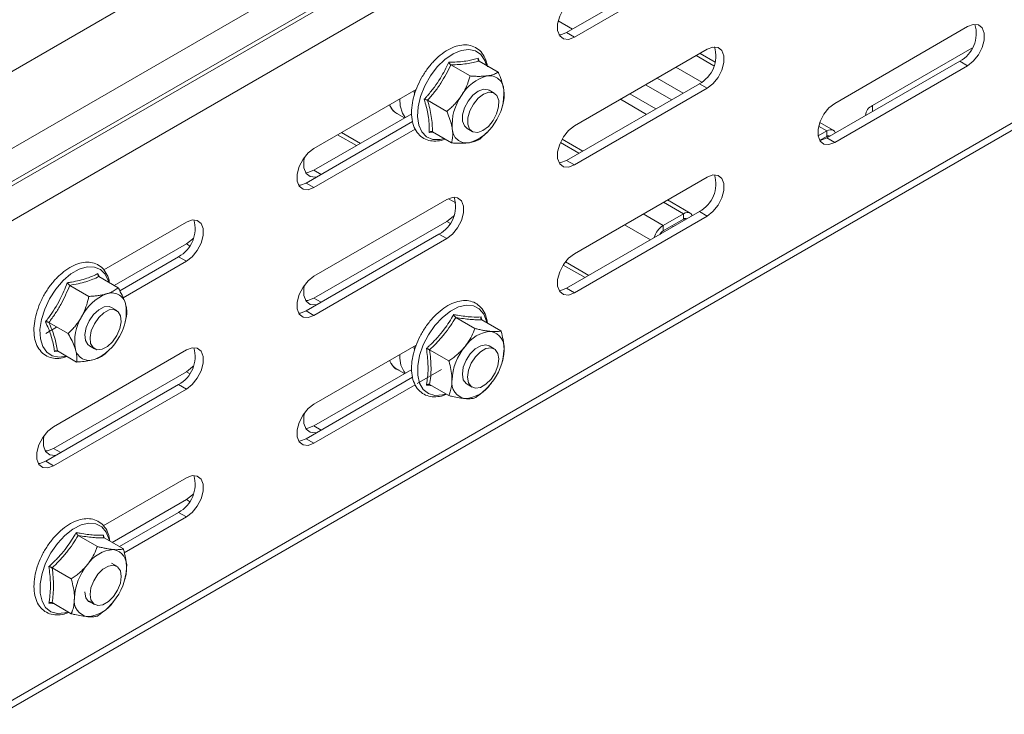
# Model space of a CAD drawing. Header units: millimetres. Extents: x 38 to 1681, y -3632 to -200.
# Tile 8 of 27: x 688 to 821, y -3153 to -3059. Entities that reach past the tile are written whole.
import ezdxf

# ---------------------------------------------------------------- set-up
doc = ezdxf.new("R2010")
doc.units = ezdxf.units.MM

msp = doc.modelspace()

# ---------------------------------------------------------------- linework, layer by layer
at = {"color": 7, "linetype": 'Continuous', "lineweight": 15}
for p, q in [((1066.31, -2846.49), (679.52, -3069.78)), ((684.27, -3077.52), (1071.06, -2854.24)), ((684.4, -3081.93), (1071.18, -2858.65)), ((684.64, -3082.37), (1071.43, -2859.08)), ((685.81, -3086.42), (1072.59, -2863.13)), ((685.81, -3151.53), (1072.59, -2928.24)), ((685.18, -3152.9), (1071.97, -2929.61)), ((780.03, -3049.98), (762, -3060.39)), ((763.06, -3061), (781.09, -3050.59)), ((816.44, -3059.58), (798.41, -3069.99)), ((761.03, -3060.7), (760.97, -3060.67)), ((763.06, -3061), (762, -3060.39)), ((781.09, -3062.64), (763.06, -3073.05)), ((803.54, -3070.3), (817.04, -3062.5)), ((750.01, -3063.85), (750.12, -3064.25)), ((782.18, -3064.38), (780.12, -3063.2)), ((746.3, -3064.77), (748.9, -3066.27)), ((750.11, -3064.25), (752.72, -3065.75)), ((815.38, -3064.27), (797.35, -3074.68)), ((798.41, -3075.29), (816.44, -3064.89)), ((816.44, -3064.89), (815.38, -3064.27)), ((741.59, -3068.09), (727.7, -3076.1)), ((752.18, -3068.61), (751.48, -3068.2)), ((780.03, -3067.33), (762, -3077.74)), ((763.06, -3078.35), (781.09, -3067.94)), ((776.27, -3069.5), (772.73, -3067.46)), ((781.09, -3067.94), (780.03, -3067.33)), ((739.42, -3070.32), (739.37, -3069.37)), ((743.13, -3069.57), (745.74, -3071.08)), ((753.28, -3070.33), (753.37, -3070.02)), ((727.7, -3079.06), (740.98, -3071.4)), ((738.97, -3071.37), (740, -3071.97)), ((741.1, -3072.45), (726.64, -3080.8)), ((727.7, -3081.41), (741.46, -3073.47)), ((748.48, -3073.4), (749.18, -3073.8)), ((798.22, -3073.64), (796.38, -3072.58)), ((730.91, -3074.25), (733.48, -3075.73)), ((743.89, -3073.92), (743.35, -3073.94)), ((743.78, -3073.85), (746.38, -3075.36)), ((751.14, -3073.98), (751.23, -3073.89)), ((764.21, -3076.46), (761.39, -3074.83)), ((796.15, -3074.41), (797.32, -3073.73)), ((796.4, -3074.99), (797.32, -3074.47)), ((797.32, -3074.47), (797.32, -3073.73)), ((798.41, -3075.29), (797.35, -3074.68)), ((763.06, -3078.35), (762, -3077.74)), ((781.09, -3079.99), (763.06, -3090.4)), ((727.7, -3081.41), (726.64, -3080.8)), ((745.95, -3082.93), (746.96, -3083.51)), ((745.73, -3083.05), (727.7, -3093.46)), ((778.77, -3084.87), (775.7, -3083.1)), ((780.03, -3084.68), (762, -3095.09)), ((763.06, -3095.7), (781.09, -3085.3)), ((775.11, -3086.55), (777.87, -3084.96)), ((777.87, -3085.69), (777.87, -3084.96)), ((781.09, -3085.3), (780.03, -3084.68)), ((710.38, -3086.11), (699.16, -3092.58)), ((727.7, -3096.42), (745.73, -3086.01)), ((775.11, -3087.28), (777.87, -3085.69)), ((775.11, -3086.55), (775.11, -3087.28)), ((776.52, -3086.71), (776.31, -3086.59)), ((744.67, -3087.74), (726.64, -3098.15)), ((745.73, -3088.35), (744.67, -3087.74)), ((700.59, -3094.71), (710.38, -3089.07)), ((727.7, -3098.76), (745.73, -3088.35)), ((709.32, -3090.8), (701.32, -3095.42)), ((710.38, -3091.41), (709.32, -3090.8)), ((701.79, -3096.37), (710.38, -3091.41)), ((761.54, -3091.93), (764.51, -3093.64)), ((698.37, -3093.09), (698.56, -3093.54)), ((698.49, -3093.5), (701.1, -3095.01)), ((694.53, -3094.69), (697.13, -3096.19)), ((763.06, -3095.7), (762, -3095.09)), ((700.92, -3098.1), (700.21, -3097.69)), ((702.25, -3098.86), (702.05, -3099.64)), ((727.7, -3098.76), (726.64, -3098.15)), ((750.4, -3098.98), (750.44, -3099.31)), ((691.71, -3099.73), (694.32, -3101.23)), ((702.02, -3099.83), (702.07, -3099.65)), ((746.95, -3099.04), (749.55, -3100.54)), ((750.48, -3099.35), (753.09, -3100.86)), ((692.75, -3100.36), (691.29, -3101.21)), ((697.21, -3102.89), (697.92, -3103.3)), ((741.59, -3102.79), (727.7, -3110.81)), ((752.18, -3103.31), (751.48, -3102.9)), ((710.38, -3103.46), (692.35, -3113.87)), ((692.9, -3103.6), (692.46, -3103.68)), ((692.87, -3103.58), (695.47, -3105.09)), ((699.8, -3103.55), (699.44, -3103.9)), ((699.8, -3103.55), (699.96, -3103.39)), ((739.37, -3104.28), (739.37, -3104.07)), ((743.41, -3103.44), (746.02, -3104.94)), ((753.28, -3105.04), (753.32, -3104.9)), ((692.35, -3116.83), (710.38, -3106.42)), ((727.7, -3113.77), (740.98, -3106.1)), ((738.97, -3106.07), (740, -3106.67)), ((741.73, -3108.02), (745.03, -3106.11)), ((709.32, -3108.15), (691.29, -3118.56)), ((710.38, -3108.76), (709.32, -3108.15)), ((741.1, -3107.16), (726.64, -3115.5)), ((727.7, -3116.12), (741.45, -3108.18)), ((743.73, -3108.34), (742.97, -3108.22)), ((743.41, -3108.15), (746.02, -3109.65)), ((748.48, -3108.1), (749.18, -3108.51)), ((692.35, -3119.17), (710.38, -3108.76)), ((727.7, -3116.12), (726.64, -3115.5)), ((692.35, -3119.17), (691.29, -3118.56)), ((710.38, -3120.81), (699.09, -3127.32)), ((700.31, -3129.58), (710.38, -3123.77)), ((709.32, -3125.5), (701.28, -3130.14)), ((710.38, -3126.12), (709.32, -3125.5)), ((701.95, -3130.98), (710.38, -3126.12)), ((695.68, -3128.63), (698.29, -3130.14)), ((699.13, -3128.57), (699.17, -3128.91)), ((699.22, -3128.95), (701.82, -3130.45)), ((700.92, -3132.8), (700.21, -3132.4)), ((692.15, -3133.03), (694.75, -3134.54)), ((702.02, -3134.63), (702.06, -3134.49)), ((692.15, -3137.75), (694.75, -3139.25)), ((697.17, -3137.57), (697.92, -3138)), ((692.47, -3137.93), (691.7, -3137.82))]:
    msp.add_line(p, q, dxfattribs=at)
at = {"color": 8, "linetype": 'Continuous', "lineweight": 15}
for p, q in [((762.8, -3059.93), (760.87, -3058.81)), ((782, -3064.89), (779.59, -3063.5)), ((780.35, -3067.12), (776.84, -3065.09)), ((777.83, -3068.6), (774.29, -3066.56)), ((741.34, -3068.86), (741.32, -3068.24)), ((772.85, -3071.48), (769.31, -3069.44)), ((774.12, -3070.74), (770.58, -3068.7)), ((803.54, -3071.11), (803.54, -3070.3)), ((797.32, -3073.73), (796.22, -3073.1)), ((734.01, -3075.43), (731.44, -3073.95)), ((797.52, -3074.58), (797.32, -3074.47)), ((763.68, -3076.77), (761.16, -3075.31)), ((727.7, -3079.06), (728.67, -3079.63)), ((746.77, -3082.79), (746.67, -3082.74)), ((777.87, -3084.96), (775.18, -3083.4)), ((775.11, -3086.55), (772.42, -3084.99)), ((745.73, -3086.01), (746.16, -3086.25)), ((773.41, -3088.5), (769.87, -3086.46)), ((778.08, -3085.81), (777.87, -3085.69)), ((710.38, -3089.07), (710.8, -3089.31)), ((765.04, -3093.34), (761.84, -3091.5)), ((727.7, -3096.42), (728.67, -3096.98)), ((710.38, -3106.42), (710.8, -3106.66)), ((727.7, -3113.77), (728.67, -3114.33)), ((692.35, -3116.83), (693.32, -3117.39)), ((710.38, -3123.77), (710.8, -3124.01))]:
    msp.add_line(p, q, dxfattribs=at)
at = {"color": 7, "linetype": 'Continuous', "lineweight": 15, "flags": 128}
for points in [[(763.06, -3055.69), (762.27, -3056.31), (761.58, -3057.17), (761.07, -3058.17), (760.79, -3059.19), (760.79, -3060.12), (761.07, -3060.82), (761.58, -3061.23), (762.27, -3061.3), (763.06, -3061)], [(816.44, -3064.89), (817.23, -3064.27), (817.92, -3063.41), (818.43, -3062.41), (818.71, -3061.39), (818.71, -3060.46), (818.43, -3059.76), (817.92, -3059.35), (817.23, -3059.28), (816.44, -3059.58)], [(762, -3060.39), (761.21, -3060.68), (760.99, -3060.7)], [(781.09, -3067.94), (781.87, -3067.33), (782.57, -3066.47), (783.08, -3065.47), (783.35, -3064.44), (783.35, -3063.52), (783.08, -3062.81), (782.57, -3062.4), (781.87, -3062.34), (781.09, -3062.64)], [(751.48, -3068.2), (751.36, -3068.14), (750.73, -3068.07), (750.01, -3068.33), (749.28, -3068.89), (748.64, -3069.67), (748.15, -3070.59), (747.89, -3071.54), (747.88, -3072.4), (748.12, -3073.06), (748.48, -3073.4)], [(748.59, -3072.8), (748.6, -3071.95), (748.86, -3071), (749.34, -3070.08), (749.99, -3069.29), (750.72, -3068.74), (751.44, -3068.48), (752.07, -3068.55), (752.54, -3068.94), (752.78, -3069.61), (752.77, -3070.47), (752.5, -3071.41), (752.02, -3072.33), (751.38, -3073.12), (750.65, -3073.67), (749.93, -3073.93), (749.29, -3073.86), (748.83, -3073.47), (748.59, -3072.8)], [(740.1, -3071.91), (739.72, -3071.33), (739.42, -3070.32)], [(798.41, -3069.99), (797.63, -3070.6), (796.94, -3071.46), (796.42, -3072.46), (796.15, -3073.49), (796.15, -3074.41), (796.42, -3075.12), (796.94, -3075.53), (797.63, -3075.59), (798.41, -3075.29)], [(763.06, -3073.05), (762.27, -3073.66), (761.58, -3074.52), (761.07, -3075.52), (760.79, -3076.55), (760.79, -3077.47), (761.07, -3078.18), (761.58, -3078.59), (762.27, -3078.65), (763.06, -3078.35)], [(797.32, -3073.73), (797.56, -3073.62), (797.8, -3073.56), (798.02, -3073.57), (798.22, -3073.64), (798.37, -3073.77), (798.49, -3073.96), (798.51, -3074.01)], [(797.35, -3074.68), (796.57, -3074.98), (796.35, -3075)], [(727.7, -3076.1), (726.92, -3076.72), (726.22, -3077.58), (725.71, -3078.58), (725.44, -3079.6), (725.44, -3080.53), (725.71, -3081.23), (726.22, -3081.64), (726.92, -3081.71), (727.7, -3081.41)], [(726.4, -3077.32), (726.33, -3077.73), (726.33, -3078.72), (726.62, -3079.49), (727.17, -3079.93), (727.92, -3079.99), (728.11, -3079.95)], [(762, -3077.74), (761.21, -3078.03), (760.99, -3078.05)], [(726.56, -3079.4), (726.86, -3079.38), (727.7, -3079.06)], [(781.09, -3085.3), (781.87, -3084.68), (782.57, -3083.82), (783.08, -3082.82), (783.35, -3081.8), (783.35, -3080.87), (783.08, -3080.17), (782.57, -3079.76), (781.87, -3079.69), (781.09, -3079.99)], [(726.64, -3080.8), (725.85, -3081.09), (725.64, -3081.11)], [(745.73, -3088.35), (746.52, -3087.74), (747.21, -3086.88), (747.72, -3085.88), (748, -3084.85), (748, -3083.93), (747.72, -3083.22), (747.21, -3082.81), (746.52, -3082.75), (745.73, -3083.05)], [(745.73, -3086.01), (746.58, -3085.35), (746.67, -3085.26)], [(777.87, -3084.96), (778.12, -3084.84), (778.36, -3084.79), (778.58, -3084.8), (778.77, -3084.87), (778.93, -3085), (779.05, -3085.19), (779.07, -3085.24)], [(710.38, -3091.41), (711.16, -3090.8), (711.85, -3089.94), (712.37, -3088.94), (712.64, -3087.91), (712.64, -3086.99), (712.37, -3086.28), (711.85, -3085.87), (711.16, -3085.81), (710.38, -3086.11)], [(710.38, -3089.07), (711.22, -3088.4), (711.31, -3088.32)], [(763.06, -3090.4), (762.27, -3091.01), (761.58, -3091.87), (761.07, -3092.87), (760.79, -3093.9), (760.79, -3094.82), (761.07, -3095.53), (761.58, -3095.94), (762.27, -3096), (763.06, -3095.7)], [(727.7, -3093.46), (726.92, -3094.07), (726.22, -3094.93), (725.71, -3095.93), (725.44, -3096.96), (725.44, -3097.88), (725.71, -3098.59), (726.22, -3099), (726.92, -3099.06), (727.7, -3098.76)], [(726.4, -3094.67), (726.33, -3095.08), (726.33, -3096.07), (726.62, -3096.84), (727.17, -3097.28), (727.92, -3097.34), (728.11, -3097.31)], [(762, -3095.09), (761.21, -3095.39), (760.99, -3095.41)], [(700.21, -3097.69), (699.88, -3097.57), (699.21, -3097.62), (698.47, -3097.99), (697.77, -3098.64), (697.17, -3099.49), (696.77, -3100.43), (696.59, -3101.36), (696.68, -3102.16), (697, -3102.73), (697.21, -3102.89)], [(726.56, -3096.75), (726.86, -3096.73), (727.7, -3096.42)], [(697.38, -3102.57), (697.3, -3101.77), (697.47, -3100.84), (697.88, -3099.9), (698.47, -3099.05), (699.18, -3098.4), (699.91, -3098.03), (700.59, -3097.98), (701.12, -3098.26), (701.45, -3098.83), (701.53, -3099.63), (701.36, -3100.56), (700.95, -3101.5), (700.36, -3102.35), (699.66, -3103), (698.92, -3103.37), (698.24, -3103.42), (697.71, -3103.14), (697.38, -3102.57)], [(726.64, -3098.15), (725.85, -3098.44), (725.64, -3098.46)], [(751.48, -3102.9), (751.04, -3102.77), (750.34, -3102.88), (749.61, -3103.3), (748.91, -3103.99), (748.35, -3104.86), (747.98, -3105.81), (747.85, -3106.73), (747.98, -3107.49), (748.35, -3108.01), (748.48, -3108.1)], [(710.38, -3108.76), (711.16, -3108.15), (711.85, -3107.29), (712.37, -3106.29), (712.64, -3105.27), (712.64, -3104.34), (712.37, -3103.63), (711.85, -3103.23), (711.16, -3103.16), (710.38, -3103.46)], [(748.56, -3107.13), (748.69, -3106.22), (749.06, -3105.27), (749.62, -3104.4), (750.31, -3103.71), (751.05, -3103.28), (751.74, -3103.18), (752.31, -3103.4), (752.68, -3103.92), (752.8, -3104.68), (752.68, -3105.6), (752.31, -3106.55), (751.74, -3107.42), (751.05, -3108.11), (750.31, -3108.53), (749.62, -3108.64), (749.06, -3108.42), (748.69, -3107.9), (748.56, -3107.13)], [(710.38, -3106.42), (711.22, -3105.76), (711.31, -3105.67)], [(727.7, -3110.81), (726.92, -3111.42), (726.22, -3112.28), (725.71, -3113.28), (725.44, -3114.31), (725.44, -3115.23), (725.71, -3115.94), (726.22, -3116.35), (726.92, -3116.41), (727.7, -3116.12)], [(726.4, -3112.02), (726.33, -3112.43), (726.33, -3113.43), (726.62, -3114.19), (727.17, -3114.63), (727.92, -3114.7), (728.11, -3114.66)], [(692.35, -3113.87), (691.56, -3114.48), (690.87, -3115.34), (690.36, -3116.34), (690.08, -3117.37), (690.08, -3118.29), (690.36, -3119), (690.87, -3119.41), (691.56, -3119.47), (692.35, -3119.17)], [(726.56, -3114.1), (726.86, -3114.08), (727.7, -3113.77)], [(691.05, -3115.08), (690.97, -3115.49), (690.97, -3116.48), (691.26, -3117.25), (691.82, -3117.69), (692.56, -3117.76), (692.75, -3117.72)], [(726.64, -3115.5), (725.85, -3115.8), (725.64, -3115.82)], [(691.21, -3117.16), (691.5, -3117.14), (692.35, -3116.83)], [(691.29, -3118.56), (690.5, -3118.86), (690.28, -3118.87)], [(710.38, -3126.12), (711.16, -3125.5), (711.85, -3124.64), (712.37, -3123.64), (712.64, -3122.62), (712.64, -3121.69), (712.37, -3120.99), (711.85, -3120.58), (711.16, -3120.51), (710.38, -3120.81)], [(710.38, -3123.77), (711.22, -3123.11), (711.31, -3123.02)], [(697.3, -3136.63), (697.42, -3135.72), (697.79, -3134.77), (698.36, -3133.89), (699.05, -3133.2), (699.79, -3132.78), (700.48, -3132.67), (701.04, -3132.89), (701.41, -3133.41), (701.54, -3134.18), (701.41, -3135.09), (701.04, -3136.04), (700.48, -3136.91), (699.79, -3137.6), (699.05, -3138.03), (698.36, -3138.14), (697.79, -3137.91), (697.42, -3137.39), (697.3, -3136.63)], [(696.59, -3136.27), (696.59, -3136.32), (696.72, -3137.08), (697.09, -3137.61), (697.62, -3137.83)]]:
    msp.add_lwpolyline(points, dxfattribs=at)
at = {"color": 8, "linetype": 'Continuous', "lineweight": 15, "flags": 128}
for points in [[(751.13, -3064.84), (750.91, -3064.16), (750.37, -3063.36), (749.62, -3062.85), (748.71, -3062.66), (747.68, -3062.8), (746.58, -3063.26), (745.48, -3064.03), (744.44, -3065.05), (743.51, -3066.27), (742.74, -3067.63), (742.17, -3069.05), (741.84, -3070.46), (741.76, -3071.78), (741.93, -3072.94), (742.36, -3073.87), (743, -3074.53), (743.84, -3074.88), (744.82, -3074.91), (745.39, -3074.78)], [(699.86, -3094.29), (699.81, -3094.1), (699.37, -3093.18), (698.72, -3092.53), (697.88, -3092.2), (696.89, -3092.19), (695.82, -3092.51), (694.71, -3093.14), (693.64, -3094.05), (692.65, -3095.19), (691.8, -3096.5), (691.14, -3097.9), (690.69, -3099.32), (690.5, -3100.69), (690.56, -3101.93), (690.87, -3102.97), (691.42, -3103.76), (692.17, -3104.26), (693.09, -3104.43), (694.09, -3104.29)], [(751.18, -3099.76), (751.14, -3099.56), (750.76, -3098.58), (750.15, -3097.87), (749.35, -3097.46), (748.39, -3097.37), (747.34, -3097.61), (746.23, -3098.18), (745.15, -3099.03), (744.13, -3100.12), (743.25, -3101.39), (742.54, -3102.78), (742.04, -3104.2), (741.79, -3105.59), (741.79, -3106.87), (742.04, -3107.96), (742.54, -3108.81), (743.25, -3109.38), (744.13, -3109.63), (745.15, -3109.55), (745.6, -3109.42)], [(741.34, -3103.52), (741.31, -3103.15), (741.32, -3102.95)], [(699.91, -3129.35), (699.87, -3129.16), (699.5, -3128.18), (698.89, -3127.46), (698.09, -3127.05), (697.13, -3126.96), (696.07, -3127.21), (694.97, -3127.77), (693.88, -3128.62), (692.87, -3129.71), (691.98, -3130.98), (691.27, -3132.37), (690.78, -3133.8), (690.52, -3135.19), (690.52, -3136.46), (690.78, -3137.55), (691.27, -3138.41), (691.98, -3138.98), (692.87, -3139.23), (693.88, -3139.15), (694.34, -3139.01)]]:
    msp.add_lwpolyline(points, dxfattribs=at)
at = {"color": 7, "linetype": 'Continuous', "lineweight": 15}
for centre, radius, start, end in [((813.34, -3060.5), 4.29, 298.461, 16.6994), ((777.98, -3063.56), 4.29, 298.461, 16.6994), ((752.62, -3071.69), 5.61, 104.3091, 150.3582), ((751.51, -3068.19), 1.96, 1.7242, 98.0483), ((746.59, -3068.67), 6.9, 324.523, 4.4693), ((753.36, -3072.92), 6.9, 144.523, 184.4693), ((804.13, -3071.73), 1.55, 112.4764, 176.2034), ((748.44, -3073.4), 1.96, 181.7242, 278.0483), ((747.33, -3069.9), 5.61, 284.3091, 330.3582), ((797.58, -3074.8), 0.425, 60.5766, 127.5908), ((777.98, -3080.91), 4.29, 298.461, 16.6994), ((742.63, -3083.97), 4.29, 298.461, 16.6994), ((778.13, -3086.03), 0.425, 60.5766, 127.5908), ((707.27, -3087.03), 4.29, 298.461, 16.6994), ((776.62, -3088.9), 2.79, 122.6921, 165.7906), ((775.82, -3088.4), 1.32, 122.1723, 152.4009), ((701.91, -3101.83), 6.44, 111.6046, 153.4988), ((700.24, -3097.63), 1.92, 13.6061, 111.3635), ((696.1, -3098.36), 6.12, 327.7536, 11.1279), ((701.33, -3102.22), 6.12, 147.7536, 191.1279), ((695.51, -3098.75), 6.44, 291.6046, 333.4988), ((752.02, -3105.5), 4.56, 93.4295, 146.5651), ((751.34, -3103.11), 2.2, 350.7481, 79.4532), ((754.11, -3107.9), 7.67, 140.2279, 177.3607), ((697.18, -3102.95), 1.92, 193.6061, 291.3635), ((707.27, -3104.38), 4.29, 298.461, 16.6994), ((742.69, -3104.51), 3.33, 175.949, 219.0368), ((745.84, -3103.11), 7.67, 320.2279, 357.3607), ((748.61, -3107.9), 2.2, 170.7481, 259.4532), ((747.93, -3105.5), 4.56, 273.4295, 326.5651), ((707.27, -3121.73), 4.29, 298.461, 16.6994), ((700.75, -3135.1), 4.56, 93.4295, 146.5651), ((700.08, -3132.7), 2.2, 350.7481, 79.4532), ((702.84, -3137.49), 7.67, 140.2279, 177.3607), ((694.58, -3132.7), 7.67, 320.2279, 357.3607), ((697.34, -3137.49), 2.2, 170.7481, 259.4532), ((696.67, -3135.1), 4.56, 273.4295, 326.5651)]:
    msp.add_arc(centre, radius, start, end, dxfattribs=at)
at = {"color": 8, "linetype": 'Continuous', "lineweight": 15}
for centre, radius, start, end in [((740.21, -3069.36), 2.36, 199.9704, 238.3768), ((740.15, -3104.11), 2.29, 199.3301, 239.0172)]:
    msp.add_arc(centre, radius, start, end, dxfattribs=at)
at = {"color": 7, "linetype": 'Continuous', "lineweight": 15}
for points, knots in [([(751.26, -3065.02), (751.22, -3064.81), (751.11, -3064.23), (750.73, -3063.39), (750.07, -3062.63), (749.22, -3062.16), (748.27, -3062), (747.25, -3062.13), (746.18, -3062.53), (745.1, -3063.21), (744.06, -3064.13), (743.11, -3065.24), (742.29, -3066.5), (741.63, -3067.86), (741.18, -3069.24), (740.94, -3070.6), (740.94, -3071.88), (741.18, -3073.03), (741.67, -3073.98), (742.38, -3074.67), (743.26, -3075.07), (744.23, -3075.14), (744.99, -3075.05), (745.41, -3074.86), (745.48, -3074.83)], [0, 0, 0, 0, 0.026341, 0.0758515, 0.1244323, 0.1710737, 0.216817, 0.2630228, 0.3107829, 0.3596871, 0.4088931, 0.4580062, 0.5070318, 0.5560566, 0.6051687, 0.6544703, 0.7040684, 0.7539704, 0.8035794, 0.851712, 0.897985, 0.9436642, 0.9902036, 1, 1, 1, 1]), ([(746, -3064.4), (746.19, -3064.4), (746.74, -3064.39), (747.62, -3064.34), (748.83, -3064.19), (749.55, -3063.98), (750.01, -3063.85)], [0, 0, 0, 0, 0.118019, 0.354226, 0.592482, 1, 1, 1, 1]), ([(750.11, -3064.25), (750.09, -3064.23), (750.04, -3064.19), (749.99, -3064.09), (749.98, -3063.98), (750, -3063.89), (750.01, -3063.85), (750.01, -3063.85)], [0, 0, 0, 0, 0.236184, 0.471397, 0.732465, 0.992086, 1, 1, 1, 1]), ([(742.67, -3069.44), (742.75, -3069.36), (742.91, -3069.18), (743.39, -3068.63), (744.07, -3067.79), (744.84, -3066.65), (745.48, -3065.51), (745.83, -3064.77), (746, -3064.4)], [0, 0, 0, 0, 0.058987, 0.117991, 0.354136, 0.592328, 0.795596, 1, 1, 1, 1]), ([(746.3, -3064.77), (746.09, -3065.19), (745.68, -3066.03), (744.94, -3067.26), (744.09, -3068.45), (743.45, -3069.2), (743.13, -3069.57)], [0, 0, 0, 0, 0.245251, 0.49213, 0.745021, 1, 1, 1, 1]), ([(746, -3064.4), (746, -3064.4), (746.02, -3064.44), (746.06, -3064.51), (746.13, -3064.62), (746.21, -3064.71), (746.27, -3064.75), (746.3, -3064.77)], [0, 0, 0, 0, 0.007914, 0.267535, 0.528603, 0.763816, 1, 1, 1, 1]), ([(750.11, -3064.25), (749.85, -3064.32), (749.33, -3064.46), (748.43, -3064.62), (747.42, -3064.73), (746.67, -3064.75), (746.3, -3064.77)], [0, 0, 0, 0, 0.2452513, 0.4921305, 0.7450212, 1, 1, 1, 1]), ([(747.74, -3068.92), (747.94, -3068.58), (748.35, -3067.91), (748.65, -3067.09), (748.83, -3066.54), (748.88, -3066.36), (748.9, -3066.27)], [0, 0, 0, 0, 0.395463, 0.801961, 0.900945, 1, 1, 1, 1]), ([(748.9, -3066.27), (749.09, -3066.28), (749.47, -3066.31), (750.02, -3066.33), (750.54, -3066.32), (750.91, -3066.29), (751.13, -3066.27), (751.2, -3066.26), (751.24, -3066.26)], [0, 0, 0, 0, 0.220956, 0.442828, 0.66864, 0.896415, 0.948193, 1, 1, 1, 1]), ([(751.24, -3066.26), (751.36, -3066.24), (751.61, -3066.2), (751.94, -3066.11), (752.24, -3066.01), (752.45, -3065.9), (752.61, -3065.82), (752.68, -3065.77), (752.72, -3065.75)], [0, 0, 0, 0, 0.197022, 0.395591, 0.598294, 0.802087, 0.901008, 1, 1, 1, 1]), ([(753.47, -3068.14), (753.45, -3068.03), (753.38, -3067.62), (753.16, -3066.85), (752.89, -3066.15), (752.73, -3065.78), (752.72, -3065.75)], [0, 0, 0, 0, 0.148154, 0.552, 0.965648, 1, 1, 1, 1]), ([(753.37, -3070.03), (753.38, -3069.96), (753.42, -3069.82), (753.47, -3069.56), (753.51, -3069.27), (753.53, -3068.92), (753.52, -3068.54), (753.48, -3068.27), (753.47, -3068.14)], [0, 0, 0, 0, 0.131218, 0.262602, 0.44461, 0.627382, 0.813064, 1, 1, 1, 1]), ([(743.35, -3073.94), (743.36, -3073.86), (743.36, -3073.7), (743.36, -3073.22), (743.33, -3072.46), (743.19, -3071.45), (742.96, -3070.43), (742.77, -3069.78), (742.67, -3069.44)], [0, 0, 0, 0, 0.058987, 0.117991, 0.354136, 0.592328, 0.795596, 1, 1, 1, 1]), ([(742.67, -3069.44), (742.67, -3069.44), (742.71, -3069.45), (742.8, -3069.46), (742.92, -3069.49), (743.04, -3069.52), (743.1, -3069.56), (743.13, -3069.57)], [0, 0, 0, 0, 0.007914, 0.267535, 0.528603, 0.763816, 1, 1, 1, 1]), ([(743.13, -3069.57), (743.24, -3069.95), (743.44, -3070.71), (743.65, -3071.8), (743.77, -3072.86), (743.78, -3073.52), (743.78, -3073.85)], [0, 0, 0, 0, 0.2452513, 0.4921305, 0.7450212, 1, 1, 1, 1]), ([(745.74, -3071.08), (745.9, -3070.94), (746.24, -3070.66), (746.71, -3070.2), (747.16, -3069.71), (747.47, -3069.31), (747.66, -3069.05), (747.72, -3068.96), (747.74, -3068.92)], [0, 0, 0, 0, 0.220956, 0.442828, 0.66864, 0.896415, 0.948193, 1, 1, 1, 1]), ([(737.96, -3070.18), (738.03, -3070.33), (738.22, -3070.79), (738.61, -3071.2), (738.96, -3071.34), (739.03, -3071.37)], [0, 0, 0, 0, 0.2874792, 0.8578192, 1, 1, 1, 1]), ([(746.48, -3073.46), (746.47, -3073.35), (746.34, -3072.64), (746.05, -3071.81), (745.75, -3071.1), (745.74, -3071.08)], [0, 0, 0, 0, 0.148486, 0.965571, 1, 1, 1, 1]), ([(746.38, -3075.36), (746.4, -3075.29), (746.44, -3075.14), (746.51, -3074.78), (746.57, -3074.25), (746.51, -3073.73), (746.48, -3073.46)], [0, 0, 0, 0, 0.131287, 0.262739, 0.627508, 1, 1, 1, 1]), ([(743.35, -3073.94), (743.35, -3073.94), (743.39, -3073.91), (743.46, -3073.86), (743.58, -3073.82), (743.69, -3073.81), (743.75, -3073.84), (743.78, -3073.85)], [0, 0, 0, 0, 0.007914, 0.267535, 0.528603, 0.763816, 1, 1, 1, 1]), ([(750.2, -3074.83), (750.03, -3074.93), (749.68, -3075.13), (749.14, -3075.28), (748.78, -3075.33), (748.72, -3075.34)], [0, 0, 0, 0, 0.442922, 0.896343, 1, 1, 1, 1]), ([(751.13, -3073.97), (750.97, -3074.13), (750.68, -3074.44), (750.35, -3074.71), (750.2, -3074.83)], [0, 0, 0, 0, 0.542021, 1, 1, 1, 1]), ([(748.72, -3075.34), (748.44, -3075.37), (747.89, -3075.42), (747.15, -3075.4), (746.64, -3075.37), (746.47, -3075.36), (746.38, -3075.36)], [0, 0, 0, 0, 0.395463, 0.801961, 0.900945, 1, 1, 1, 1]), ([(699.93, -3094.33), (699.91, -3094.22), (699.88, -3094.06), (699.82, -3093.68), (699.57, -3093.14), (699.11, -3092.4), (698.33, -3091.81), (697.41, -3091.53), (696.41, -3091.54), (695.36, -3091.82), (694.28, -3092.39), (693.22, -3093.21), (692.22, -3094.25), (691.34, -3095.46), (690.62, -3096.78), (690.08, -3098.16), (689.74, -3099.54), (689.64, -3100.86), (689.78, -3102.06), (690.17, -3103.1), (690.8, -3103.91), (691.62, -3104.43), (692.56, -3104.64), (693.42, -3104.6), (693.96, -3104.4), (694.16, -3104.33)], [0, 0, 0, 0, 0.014354, 0.020926, 0.047719, 0.097118, 0.14507, 0.191493, 0.237802, 0.285424, 0.334505, 0.384235, 0.433947, 0.483552, 0.533116, 0.582735, 0.632497, 0.682518, 0.732867, 0.783281, 0.832718, 0.880205, 0.926512, 0.973029, 1, 1, 1, 1]), ([(694.2, -3094.34), (694.39, -3094.31), (694.97, -3094.22), (695.88, -3094.03), (697.14, -3093.68), (697.9, -3093.32), (698.37, -3093.09)], [0, 0, 0, 0, 0.118019, 0.354226, 0.592482, 1, 1, 1, 1]), ([(698.49, -3093.5), (698.22, -3093.63), (697.68, -3093.88), (696.74, -3094.2), (695.69, -3094.48), (694.91, -3094.62), (694.53, -3094.69)], [0, 0, 0, 0, 0.2452513, 0.4921305, 0.7450212, 1, 1, 1, 1]), ([(698.49, -3093.5), (698.47, -3093.48), (698.42, -3093.44), (698.37, -3093.34), (698.35, -3093.22), (698.36, -3093.14), (698.37, -3093.09), (698.37, -3093.09)], [0, 0, 0, 0, 0.236184, 0.471397, 0.732465, 0.992086, 1, 1, 1, 1]), ([(691.25, -3099.63), (691.32, -3099.54), (691.47, -3099.35), (691.89, -3098.78), (692.51, -3097.89), (693.19, -3096.69), (693.76, -3095.5), (694.05, -3094.73), (694.2, -3094.34)], [0, 0, 0, 0, 0.0589874, 0.1179912, 0.3541356, 0.5923278, 0.7955961, 1, 1, 1, 1]), ([(694.53, -3094.69), (694.35, -3095.13), (693.99, -3096.01), (693.34, -3097.29), (692.58, -3098.54), (692, -3099.33), (691.71, -3099.73)], [0, 0, 0, 0, 0.245251, 0.49213, 0.745021, 1, 1, 1, 1]), ([(694.2, -3094.34), (694.2, -3094.34), (694.22, -3094.37), (694.27, -3094.44), (694.35, -3094.54), (694.44, -3094.63), (694.5, -3094.67), (694.53, -3094.69)], [0, 0, 0, 0, 0.007914, 0.267535, 0.528603, 0.763816, 1, 1, 1, 1]), ([(696.15, -3098.96), (696.32, -3098.61), (696.68, -3097.9), (696.93, -3097.05), (697.07, -3096.47), (697.11, -3096.29), (697.13, -3096.19)], [0, 0, 0, 0, 0.395463, 0.801961, 0.900945, 1, 1, 1, 1]), ([(697.13, -3096.19), (697.33, -3096.18), (697.71, -3096.16), (698.28, -3096.1), (698.82, -3096.02), (699.2, -3095.94), (699.43, -3095.87), (699.5, -3095.85), (699.54, -3095.84)], [0, 0, 0, 0, 0.220956, 0.442828, 0.66864, 0.896415, 0.948193, 1, 1, 1, 1]), ([(699.54, -3095.84), (699.67, -3095.8), (699.93, -3095.72), (700.28, -3095.56), (700.59, -3095.39), (700.82, -3095.23), (700.98, -3095.1), (701.06, -3095.04), (701.1, -3095.01)], [0, 0, 0, 0, 0.197022, 0.395591, 0.598294, 0.802087, 0.901008, 1, 1, 1, 1]), ([(702.1, -3097.18), (702.07, -3097.08), (701.95, -3096.71), (701.65, -3096.01), (701.31, -3095.37), (701.11, -3095.03), (701.1, -3095.01)], [0, 0, 0, 0, 0.148154, 0.552, 0.965648, 1, 1, 1, 1]), ([(702.25, -3098.86), (702.26, -3098.8), (702.28, -3098.67), (702.29, -3098.45), (702.29, -3098.19), (702.26, -3097.88), (702.2, -3097.54), (702.13, -3097.3), (702.1, -3097.18)], [0, 0, 0, 0, 0.131218, 0.262602, 0.44461, 0.627382, 0.813064, 1, 1, 1, 1]), ([(751.25, -3099.8), (751.19, -3099.47), (751.07, -3098.74), (750.57, -3097.86), (749.86, -3097.17), (748.97, -3096.79), (748, -3096.71), (746.96, -3096.91), (745.89, -3097.39), (744.81, -3098.14), (743.79, -3099.12), (742.87, -3100.28), (742.09, -3101.57), (741.49, -3102.94), (741.09, -3104.32), (740.91, -3105.66), (740.98, -3106.91), (741.29, -3108.01), (741.84, -3108.9), (742.61, -3109.51), (743.52, -3109.82), (744.51, -3109.82), (745.24, -3109.68), (745.63, -3109.48), (745.68, -3109.46)], [0, 0, 0, 0, 0.042033, 0.091035, 0.138542, 0.184233, 0.229383, 0.275434, 0.32303, 0.371524, 0.420144, 0.468658, 0.517105, 0.565579, 0.614161, 0.662962, 0.712074, 0.761415, 0.810174, 0.857204, 0.902639, 0.947858, 0.994281, 1, 1, 1, 1]), ([(694.32, -3101.23), (694.47, -3101.08), (694.78, -3100.79), (695.22, -3100.3), (695.63, -3099.79), (695.9, -3099.37), (696.07, -3099.09), (696.12, -3099), (696.15, -3098.96)], [0, 0, 0, 0, 0.220956, 0.442828, 0.66864, 0.896415, 0.948193, 1, 1, 1, 1]), ([(742.97, -3103.27), (743.05, -3103.19), (743.23, -3103.02), (743.75, -3102.53), (744.5, -3101.76), (745.35, -3100.72), (746.08, -3099.67), (746.48, -3098.99), (746.68, -3098.65)], [0, 0, 0, 0, 0.058987, 0.117991, 0.354136, 0.592328, 0.795596, 1, 1, 1, 1]), ([(746.68, -3098.65), (746.85, -3098.68), (747.37, -3098.77), (748.2, -3098.9), (749.32, -3099.01), (749.98, -3098.99), (750.4, -3098.98)], [0, 0, 0, 0, 0.118019, 0.354226, 0.592482, 1, 1, 1, 1]), ([(746.68, -3098.65), (746.68, -3098.65), (746.69, -3098.69), (746.72, -3098.77), (746.78, -3098.88), (746.86, -3098.98), (746.92, -3099.02), (746.95, -3099.04)], [0, 0, 0, 0, 0.007914, 0.267535, 0.528603, 0.763816, 1, 1, 1, 1]), ([(750.48, -3099.35), (750.46, -3099.33), (750.41, -3099.3), (750.37, -3099.2), (750.36, -3099.1), (750.38, -3099.02), (750.39, -3098.98), (750.4, -3098.98)], [0, 0, 0, 0, 0.236184, 0.471397, 0.732465, 0.992086, 1, 1, 1, 1]), ([(692.46, -3103.68), (692.45, -3103.61), (692.44, -3103.47), (692.38, -3103.04), (692.25, -3102.36), (691.99, -3101.45), (691.65, -3100.53), (691.38, -3099.93), (691.25, -3099.63)], [0, 0, 0, 0, 0.058987, 0.117991, 0.354136, 0.592328, 0.795596, 1, 1, 1, 1]), ([(691.25, -3099.63), (691.25, -3099.63), (691.29, -3099.63), (691.37, -3099.63), (691.5, -3099.65), (691.62, -3099.68), (691.68, -3099.71), (691.71, -3099.73)], [0, 0, 0, 0, 0.007914, 0.267535, 0.528603, 0.763816, 1, 1, 1, 1]), ([(691.71, -3099.73), (691.86, -3100.07), (692.15, -3100.76), (692.49, -3101.75), (692.73, -3102.7), (692.82, -3103.29), (692.87, -3103.58)], [0, 0, 0, 0, 0.245251, 0.49213, 0.745021, 1, 1, 1, 1]), ([(746.95, -3099.04), (746.71, -3099.42), (746.24, -3100.2), (745.4, -3101.33), (744.46, -3102.42), (743.76, -3103.1), (743.41, -3103.44)], [0, 0, 0, 0, 0.245251, 0.49213, 0.745021, 1, 1, 1, 1]), ([(750.48, -3099.35), (750.25, -3099.36), (749.77, -3099.37), (748.94, -3099.32), (748, -3099.21), (747.3, -3099.1), (746.95, -3099.04)], [0, 0, 0, 0, 0.245251, 0.49213, 0.745021, 1, 1, 1, 1]), ([(695.32, -3103.4), (695.29, -3103.3), (695.08, -3102.66), (694.7, -3101.9), (694.33, -3101.26), (694.32, -3101.23)], [0, 0, 0, 0, 0.148486, 0.965571, 1, 1, 1, 1]), ([(748.21, -3102.99), (748.43, -3102.68), (748.89, -3102.06), (749.25, -3101.3), (749.46, -3100.79), (749.52, -3100.63), (749.55, -3100.54)], [0, 0, 0, 0, 0.395463, 0.801961, 0.900945, 1, 1, 1, 1]), ([(749.55, -3100.54), (749.73, -3100.58), (750.09, -3100.67), (750.61, -3100.78), (751.1, -3100.87), (751.44, -3100.91), (751.65, -3100.94), (751.71, -3100.94), (751.74, -3100.95)], [0, 0, 0, 0, 0.220956, 0.442828, 0.66864, 0.896415, 0.948193, 1, 1, 1, 1]), ([(751.74, -3100.95), (751.86, -3100.95), (752.09, -3100.97), (752.39, -3100.97), (752.66, -3100.95), (752.85, -3100.92), (752.99, -3100.89), (753.06, -3100.87), (753.09, -3100.86)], [0, 0, 0, 0, 0.197022, 0.395591, 0.598294, 0.802087, 0.901008, 1, 1, 1, 1]), ([(753.51, -3103.46), (753.51, -3103.34), (753.5, -3102.89), (753.39, -3102.05), (753.21, -3101.29), (753.1, -3100.89), (753.09, -3100.86)], [0, 0, 0, 0, 0.148154, 0.552, 0.965648, 1, 1, 1, 1]), ([(746.02, -3104.94), (746.19, -3104.82), (746.55, -3104.56), (747.07, -3104.15), (747.56, -3103.71), (747.9, -3103.35), (748.11, -3103.1), (748.18, -3103.02), (748.21, -3102.99)], [0, 0, 0, 0, 0.220956, 0.442828, 0.66864, 0.896415, 0.948193, 1, 1, 1, 1]), ([(692.46, -3103.68), (692.46, -3103.68), (692.49, -3103.65), (692.56, -3103.6), (692.67, -3103.56), (692.78, -3103.55), (692.84, -3103.57), (692.87, -3103.58)], [0, 0, 0, 0, 0.007914, 0.267535, 0.528603, 0.763816, 1, 1, 1, 1]), ([(695.47, -3105.09), (695.48, -3105.02), (695.5, -3104.9), (695.51, -3104.58), (695.5, -3104.11), (695.38, -3103.64), (695.32, -3103.4)], [0, 0, 0, 0, 0.131287, 0.262739, 0.627508, 1, 1, 1, 1]), ([(699.44, -3103.9), (699.26, -3104.05), (698.89, -3104.34), (698.32, -3104.6), (697.95, -3104.72), (697.88, -3104.74)], [0, 0, 0, 0, 0.4429219, 0.8963431, 1, 1, 1, 1]), ([(742.97, -3108.22), (742.98, -3108.13), (743.01, -3107.96), (743.1, -3107.42), (743.19, -3106.58), (743.2, -3105.46), (743.12, -3104.35), (743.02, -3103.63), (742.97, -3103.27)], [0, 0, 0, 0, 0.058987, 0.117991, 0.354136, 0.592328, 0.795596, 1, 1, 1, 1]), ([(742.97, -3103.27), (742.97, -3103.27), (743, -3103.28), (743.08, -3103.3), (743.2, -3103.34), (743.32, -3103.39), (743.38, -3103.42), (743.41, -3103.44)], [0, 0, 0, 0, 0.007914, 0.267535, 0.528603, 0.763816, 1, 1, 1, 1]), ([(743.41, -3103.44), (743.46, -3103.85), (743.56, -3104.68), (743.61, -3105.88), (743.57, -3107.05), (743.46, -3107.78), (743.41, -3108.15)], [0, 0, 0, 0, 0.2452513, 0.4921305, 0.7450212, 1, 1, 1, 1]), ([(753.33, -3104.87), (753.34, -3104.81), (753.39, -3104.64), (753.45, -3104.32), (753.5, -3103.91), (753.51, -3103.61), (753.51, -3103.46)], [0, 0, 0, 0, 0.121853, 0.41084, 0.704429, 1, 1, 1, 1]), ([(697.88, -3104.74), (697.6, -3104.81), (697.02, -3104.96), (696.26, -3105.04), (695.73, -3105.07), (695.56, -3105.08), (695.47, -3105.09)], [0, 0, 0, 0, 0.395463, 0.801961, 0.900945, 1, 1, 1, 1]), ([(737.95, -3104.89), (738.08, -3105.13), (738.35, -3105.65), (738.84, -3106.08), (739.19, -3106.17), (739.25, -3106.19)], [0, 0, 0, 0, 0.4184188, 0.9045073, 1, 1, 1, 1]), ([(746.44, -3107.54), (746.44, -3107.42), (746.42, -3106.64), (746.24, -3105.73), (746.02, -3104.97), (746.02, -3104.94)], [0, 0, 0, 0, 0.148486, 0.965571, 1, 1, 1, 1]), ([(742.97, -3108.22), (742.97, -3108.22), (743, -3108.19), (743.08, -3108.15), (743.2, -3108.12), (743.32, -3108.11), (743.38, -3108.14), (743.41, -3108.15)], [0, 0, 0, 0, 0.007914, 0.267535, 0.528603, 0.763816, 1, 1, 1, 1]), ([(746.02, -3109.65), (746.05, -3109.57), (746.11, -3109.41), (746.25, -3109.01), (746.4, -3108.42), (746.43, -3107.84), (746.44, -3107.54)], [0, 0, 0, 0, 0.1312867, 0.2627385, 0.6275083, 1, 1, 1, 1]), ([(751.74, -3108.02), (751.49, -3108.31), (750.97, -3108.89), (750.2, -3109.52), (749.71, -3109.86), (749.55, -3109.97)], [0, 0, 0, 0, 0.39547, 0.801975, 1, 1, 1, 1]), ([(748.21, -3110.06), (747.95, -3110.03), (747.44, -3109.97), (746.74, -3109.82), (746.26, -3109.71), (746.1, -3109.67), (746.02, -3109.65)], [0, 0, 0, 0, 0.395463, 0.801961, 0.900945, 1, 1, 1, 1]), ([(749.55, -3109.97), (749.4, -3110.01), (749.1, -3110.08), (748.6, -3110.09), (748.27, -3110.06), (748.21, -3110.06)], [0, 0, 0, 0, 0.442922, 0.896343, 1, 1, 1, 1]), ([(699.98, -3129.39), (699.93, -3129.06), (699.8, -3128.34), (699.31, -3127.46), (698.59, -3126.77), (697.71, -3126.39), (696.73, -3126.31), (695.7, -3126.51), (694.62, -3126.99), (693.55, -3127.73), (692.52, -3128.71), (691.6, -3129.87), (690.83, -3131.16), (690.22, -3132.53), (689.82, -3133.91), (689.65, -3135.26), (689.71, -3136.51), (690.02, -3137.61), (690.58, -3138.49), (691.35, -3139.1), (692.25, -3139.42), (693.24, -3139.41), (693.98, -3139.28), (694.37, -3139.08), (694.41, -3139.05)], [0, 0, 0, 0, 0.042033, 0.091035, 0.138542, 0.184233, 0.229383, 0.275434, 0.32303, 0.371524, 0.420144, 0.468658, 0.517105, 0.565579, 0.614161, 0.662962, 0.712074, 0.761415, 0.810174, 0.857204, 0.902639, 0.947858, 0.994281, 1, 1, 1, 1]), ([(691.7, -3132.86), (691.79, -3132.78), (691.96, -3132.62), (692.48, -3132.13), (693.23, -3131.36), (694.09, -3130.31), (694.81, -3129.27), (695.21, -3128.58), (695.42, -3128.24)], [0, 0, 0, 0, 0.058987, 0.117991, 0.354136, 0.592328, 0.795596, 1, 1, 1, 1]), ([(695.42, -3128.24), (695.59, -3128.27), (696.11, -3128.37), (696.93, -3128.49), (698.06, -3128.61), (698.71, -3128.59), (699.13, -3128.57)], [0, 0, 0, 0, 0.118019, 0.354226, 0.592482, 1, 1, 1, 1]), ([(695.42, -3128.24), (695.42, -3128.24), (695.43, -3128.28), (695.46, -3128.37), (695.52, -3128.48), (695.6, -3128.57), (695.65, -3128.61), (695.68, -3128.63)], [0, 0, 0, 0, 0.007914, 0.267535, 0.528603, 0.763816, 1, 1, 1, 1]), ([(695.68, -3128.63), (695.44, -3129.02), (694.97, -3129.8), (694.14, -3130.92), (693.2, -3132.01), (692.5, -3132.69), (692.15, -3133.03)], [0, 0, 0, 0, 0.245251, 0.49213, 0.745021, 1, 1, 1, 1]), ([(699.22, -3128.95), (698.98, -3128.95), (698.51, -3128.96), (697.67, -3128.91), (696.73, -3128.8), (696.03, -3128.69), (695.68, -3128.63)], [0, 0, 0, 0, 0.245251, 0.49213, 0.745021, 1, 1, 1, 1]), ([(699.22, -3128.95), (699.19, -3128.93), (699.14, -3128.89), (699.1, -3128.8), (699.1, -3128.69), (699.11, -3128.61), (699.13, -3128.57), (699.13, -3128.57)], [0, 0, 0, 0, 0.236184, 0.471397, 0.732465, 0.992086, 1, 1, 1, 1]), ([(696.94, -3132.58), (697.17, -3132.27), (697.62, -3131.65), (697.98, -3130.9), (698.19, -3130.39), (698.25, -3130.22), (698.29, -3130.14)], [0, 0, 0, 0, 0.395463, 0.801961, 0.900945, 1, 1, 1, 1]), ([(698.29, -3130.14), (698.47, -3130.18), (698.82, -3130.26), (699.34, -3130.37), (699.83, -3130.46), (700.17, -3130.51), (700.38, -3130.53), (700.45, -3130.54), (700.48, -3130.54)], [0, 0, 0, 0, 0.220956, 0.442828, 0.66864, 0.896415, 0.948193, 1, 1, 1, 1]), ([(700.48, -3130.54), (700.59, -3130.55), (700.83, -3130.57), (701.13, -3130.56), (701.4, -3130.54), (701.59, -3130.51), (701.73, -3130.48), (701.79, -3130.46), (701.82, -3130.45)], [0, 0, 0, 0, 0.197022, 0.395591, 0.598294, 0.802087, 0.901008, 1, 1, 1, 1]), ([(702.25, -3133.06), (702.24, -3132.93), (702.24, -3132.48), (702.12, -3131.65), (701.94, -3130.89), (701.83, -3130.48), (701.82, -3130.45)], [0, 0, 0, 0, 0.148154, 0.552, 0.965648, 1, 1, 1, 1]), ([(691.7, -3137.82), (691.72, -3137.73), (691.75, -3137.55), (691.83, -3137.01), (691.92, -3136.18), (691.93, -3135.06), (691.85, -3133.95), (691.75, -3133.22), (691.7, -3132.86)], [0, 0, 0, 0, 0.058987, 0.117991, 0.354136, 0.592328, 0.795596, 1, 1, 1, 1]), ([(691.7, -3132.86), (691.7, -3132.86), (691.74, -3132.87), (691.82, -3132.89), (691.94, -3132.93), (692.05, -3132.98), (692.11, -3133.01), (692.15, -3133.03)], [0, 0, 0, 0, 0.007914, 0.267535, 0.528603, 0.763816, 1, 1, 1, 1]), ([(692.15, -3133.03), (692.2, -3133.44), (692.3, -3134.27), (692.35, -3135.48), (692.3, -3136.64), (692.2, -3137.38), (692.15, -3137.75)], [0, 0, 0, 0, 0.2452513, 0.4921305, 0.7450212, 1, 1, 1, 1]), ([(694.75, -3134.54), (694.93, -3134.41), (695.29, -3134.16), (695.81, -3133.75), (696.3, -3133.3), (696.64, -3132.94), (696.85, -3132.7), (696.91, -3132.62), (696.94, -3132.58)], [0, 0, 0, 0, 0.220956, 0.442828, 0.66864, 0.896415, 0.948193, 1, 1, 1, 1]), ([(702.06, -3134.46), (702.08, -3134.41), (702.13, -3134.24), (702.18, -3133.92), (702.24, -3133.5), (702.24, -3133.2), (702.25, -3133.06)], [0, 0, 0, 0, 0.121853, 0.41084, 0.704429, 1, 1, 1, 1]), ([(695.17, -3137.14), (695.17, -3137.02), (695.16, -3136.23), (694.97, -3135.33), (694.76, -3134.57), (694.75, -3134.54)], [0, 0, 0, 0, 0.148486, 0.965571, 1, 1, 1, 1]), ([(691.7, -3137.82), (691.7, -3137.81), (691.74, -3137.79), (691.82, -3137.75), (691.94, -3137.71), (692.05, -3137.71), (692.11, -3137.73), (692.15, -3137.75)], [0, 0, 0, 0, 0.007914, 0.267535, 0.528603, 0.763816, 1, 1, 1, 1]), ([(694.75, -3139.25), (694.78, -3139.17), (694.85, -3139.01), (694.98, -3138.61), (695.14, -3138.01), (695.16, -3137.43), (695.17, -3137.14)], [0, 0, 0, 0, 0.1312867, 0.2627385, 0.6275083, 1, 1, 1, 1]), ([(700.48, -3137.61), (700.22, -3137.9), (699.71, -3138.49), (698.94, -3139.11), (698.45, -3139.45), (698.29, -3139.57)], [0, 0, 0, 0, 0.39547, 0.801975, 1, 1, 1, 1]), ([(696.94, -3139.65), (696.69, -3139.62), (696.17, -3139.56), (695.47, -3139.42), (694.99, -3139.31), (694.83, -3139.27), (694.75, -3139.25)], [0, 0, 0, 0, 0.395463, 0.801961, 0.900945, 1, 1, 1, 1]), ([(698.29, -3139.57), (698.14, -3139.6), (697.83, -3139.68), (697.33, -3139.68), (697, -3139.66), (696.94, -3139.65)], [0, 0, 0, 0, 0.442922, 0.896343, 1, 1, 1, 1])]:
    msp.add_open_spline(points, degree=3, knots=knots, dxfattribs=at)

doc.saveas('drawing.dxf')
